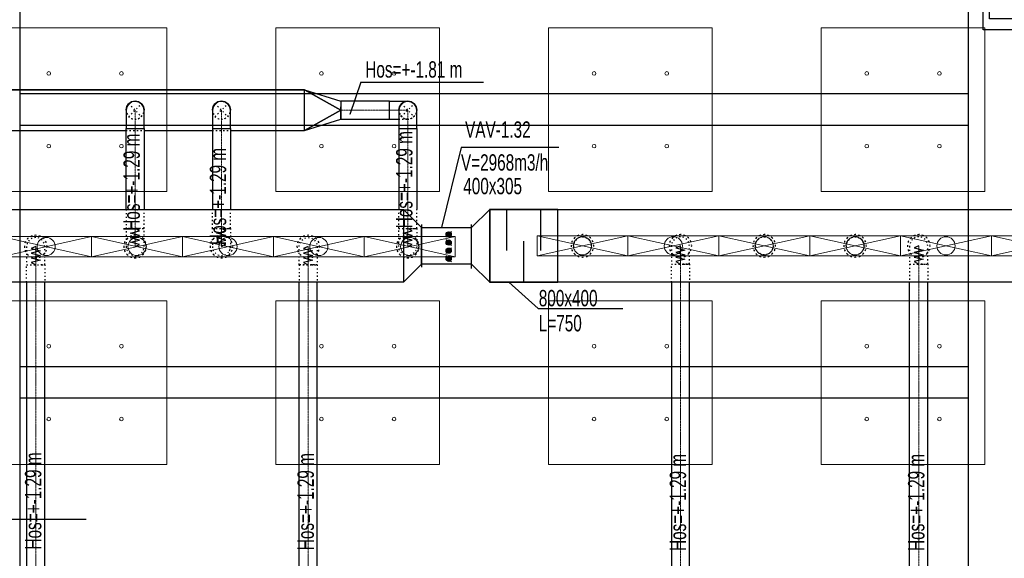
# Model space of a CAD drawing. Header units: centimetres. Extents: x -228435 to 46820, y -89367 to 152985.
# Tile 47 of 252: x -45760 to -34926, y 34568 to 40490. Entities that reach past the tile are written whole.
import ezdxf

# ---------------------------------------------------------------- set-up
doc = ezdxf.new("R2010")
doc.units = ezdxf.units.CM
doc.header["$LTSCALE"] = 50
for name, pattern in [('CADVENT_CENTERLINE', [9.9, 7.4, -1, 0.5, -1]), ('CADVENT_HIDDEN', [0.8, 0.25, -0.55]), ('Kondygnacja  -0_5$0$HIDDEN', [9.525, 6.35, -3.175]), ('Kondygnacja  -0_5$0$HIDDEN2', [4.7625, 3.175, -1.5875]), ('Osie rzutów$0$DASHDOT2', [12.7, 6.35, -3.175, 0, -3.175])]:
    doc.linetypes.add(name, pattern=pattern)
for name, color, linetype in [('01-103-Went PP_poziom-0_5$0$L_Nawiew', 3, 'Continuous'), ('bgde-nawiewDETAILS', 1, 'Continuous'), ('bgde-nawiewEXP', 1, 'Continuous'), ('bgde-nawiewHIDDEN', 1, 'Continuous'), ('bgde-tekst', 7, 'Continuous'), ('bgde_redukcja', 3, 'Continuous'), ('bgde_tlumik', 6, 'Continuous'), ('bgde_VAV', 7, 'Continuous'), ('bgde_wymiary tłumik VAV', 7, 'Continuous'), ('Kondygnacja  -0_5$0$ARCH_KONSTR_POWYŻEJ RZUTU', 8, 'Kondygnacja  -0_5$0$HIDDEN'), ('Kondygnacja  -0_5$0$ARCH_KONSTR_POWYŻEJ RZUTU_IST', 8, 'Kondygnacja  -0_5$0$HIDDEN2'), ('Kondygnacja  -0_5$0$ARCH_KONSTRUKCJA_NIEWIDOCZNA', 8, 'Continuous'), ('Kondygnacja  -0_5$0$ARCH_OKŁADZINA', 8, 'Continuous'), ('Kondygnacja  -0_5$0$ARCH_SŁUPY', 8, 'Continuous'), ('Osie rzutów$0$ARCH_INFO_OSIE_IST', 8, 'Osie rzutów$0$DASHDOT2'), ('Osie rzutów$0$ARCH_INFO_OSIE_OPISY_IST', 8, 'Continuous')]:
    doc.layers.add(name, color=color, linetype=linetype)
for name, color, linetype, lineweight in [('bgde-nawiewCEN', 7, 'Continuous', 13), ('bgde_nawiewnik', 11, 'Continuous', 5), ('SU Lampy kwadratowe  -05$0$ARCH_SUFITY_PODWIESZANE', 8, 'Continuous', 9)]:
    doc.layers.add(name, color=color, linetype=linetype, lineweight=lineweight)
pattern_1 = [(45, (-1133.3117, -3177.9858), (-0.6735192, 0.6735192), [])]

# ---------------------------------------------------------------- blocks, each defined once
blk = doc.blocks.new('Osie rzutów')
at = {"layer": 'Osie rzutów$0$ARCH_INFO_OSIE_IST', "ltscale": 10}
for p, q in [((8060, 12510), (8060, 4623.26)), ((4436.24, 8000), (15156.54, 8000))]:
    blk.add_line(p, q, dxfattribs=at)
blk = doc.blocks.new('SU Lampy kwadratowe  -05$0$moduł sufitu')
at = {"layer": 'SU Lampy kwadratowe  -05$0$ARCH_SUFITY_PODWIESZANE'}
for points in [[(60, -60), (240, -60), (240, -240), (60, -240)], [(360, -60), (540, -60), (540, -240), (360, -240)], [(60, -360), (240, -360), (240, -540), (60, -540)], [(360, -360), (540, -360), (540, -540), (360, -540)]]:
    blk.add_lwpolyline(points, close=True, dxfattribs=at)
for centre in [(110, -110), (190, -110), (410, -110), (490, -110), (110, -190), (190, -190), (410, -190), (490, -190), (110, -410), (190, -410), (410, -410), (490, -410), (110, -490), (190, -490), (410, -490), (490, -490)]:
    blk.add_circle(centre, 2, dxfattribs=at)
blk = doc.blocks.new('SU Lampy kwadratowe  -05')
at = {"layer": 'SU Lampy kwadratowe  -05$0$ARCH_SUFITY_PODWIESZANE'}
for p in [(7460, 8600), (8060, 8600)]:
    blk.add_blockref('SU Lampy kwadratowe  -05$0$moduł sufitu', p, dxfattribs=at)
blk = doc.blocks.new('Kondygnacja  -0_5$0$słup_kwadrat')
at = {"layer": 'Kondygnacja  -0_5$0$ARCH_SŁUPY', "lineweight": 40}
h = blk.add_hatch(dxfattribs=at)
h.set_pattern_fill('ANSI31', color=256, scale=0.3, style=0)
h.set_pattern_definition(pattern_1)
h.paths.add_polyline_path([(36, 34), (39, 34), (39, 84), (36, 84)])
h = blk.add_hatch(dxfattribs=at)
h.set_pattern_fill('ANSI31', color=256, scale=0.3, style=0)
h.set_pattern_definition(pattern_1)
h.paths.add_polyline_path([(89, 80), (89, 83), (39, 83), (39, 80)])
h = blk.add_hatch(dxfattribs=at)
h.set_pattern_fill('ANSI31', color=256, scale=0.3, style=0)
h.set_pattern_definition(pattern_1)
h.paths.add_polyline_path([(89, 34), (92, 34), (92, 84), (89, 84)])
h = blk.add_hatch(dxfattribs=at)
h.set_pattern_fill('ANSI31', color=256, scale=0.3, style=0)
h.set_pattern_definition(pattern_1)
h.paths.add_polyline_path([(89, 57.5), (89, 60.5), (39, 60.5), (39, 57.5)])
h = blk.add_hatch(dxfattribs=at)
h.set_pattern_fill('ANSI31', color=256, scale=0.3, style=0)
h.set_pattern_definition(pattern_1)
h.paths.add_polyline_path([(89, 35), (89, 38), (39, 38), (39, 35)])
at = {"layer": 'Kondygnacja  -0_5$0$ARCH_KONSTRUKCJA_NIEWIDOCZNA'}
blk.add_lwpolyline([(119, 109), (119, 9), (9, 9), (9, 109)], close=True, dxfattribs=at)
for points in [[(36, 109), (36, 84)], [(39, 109), (39, 84)], [(62.5, 109), (62.5, 83)], [(65.5, 109), (65.5, 83)], [(89, 109), (89, 84)], [(92, 109), (92, 84)], [(9, 83), (36, 83)], [(9, 80), (36, 80)], [(92, 83), (119, 83)], [(92, 80), (119, 80)], [(9, 60.5), (36, 60.5)], [(9, 57.5), (36, 57.5)], [(92, 60.5), (119, 60.5)], [(92, 57.5), (119, 57.5)], [(9, 38), (36, 38)], [(9, 35), (36, 35)], [(36, 34), (36, 9)], [(39, 34), (39, 9)], [(62.5, 35), (62.5, 9)], [(65.5, 35), (65.5, 9)], [(89, 34), (89, 9)], [(92, 38), (119, 38)], [(92, 35), (119, 35)], [(92, 34), (92, 9)]]:
    blk.add_lwpolyline(points, dxfattribs=at)
at = {"layer": 'Kondygnacja  -0_5$0$ARCH_OKŁADZINA'}
blk.add_lwpolyline([(2, 121), (126, 121), (126, -3), (2, -3)], close=True, dxfattribs=at)
at = {"layer": 'Kondygnacja  -0_5$0$ARCH_SŁUPY', "lineweight": 40}
for p, q in [((39, 60.5), (89, 60.5)), ((89, 57.5), (39, 57.5))]:
    blk.add_line(p, q, dxfattribs=at)
at = {"layer": 'Kondygnacja  -0_5$0$ARCH_SŁUPY', "lineweight": 50, "const_width": 3}
blk.add_lwpolyline([(28.5, 94.5), (99.5, 94.5), (99.5, 23.5), (28.5, 23.5)], close=True, dxfattribs=at)
at = {"layer": 'Kondygnacja  -0_5$0$ARCH_SŁUPY', "lineweight": 40}
for points in [[(36, 84), (39, 84), (39, 34), (36, 34)], [(89, 84), (92, 84), (92, 34), (89, 34)]]:
    blk.add_lwpolyline(points, close=True, dxfattribs=at)
for points in [[(89, 83), (39, 83)], [(39, 80), (89, 80)], [(89, 38), (39, 38)], [(39, 35), (89, 35)]]:
    blk.add_lwpolyline(points, dxfattribs=at)
blk = doc.blocks.new('Kondygnacja  -0_5$0$konstrukcja istniejąca -0.5')
at = {"layer": 'Kondygnacja  -0_5$0$ARCH_KONSTR_POWYŻEJ RZUTU_IST', "ltscale": 10}
for points in [[(7538, 8575), (7538, 7425)], [(8582, 7425), (8582, 8575)], [(7538, 8167.9), (8582, 8167.9)], [(8582, 8132.9), (7538, 8132.9)]]:
    blk.add_lwpolyline(points, dxfattribs=at)
at = {"layer": 'Kondygnacja  -0_5$0$ARCH_KONSTR_POWYŻEJ RZUTU_IST', "ltscale": 10, "elevation": 0}
for points in [[(7538, 8467.9), (8582, 8467.9)], [(8582, 8432.9), (7538, 8432.9)]]:
    blk.add_lwpolyline(points, dxfattribs=at)
blk = doc.blocks.new('blok')
at = {"layer": 'bgde_VAV', "color": 3, "linetype": 'Continuous', "lineweight": -2}
for p, q in [((-54400, 33775), (-54434, 33775)), ((-53950, 33775), (-54400, 33775)), ((-53967, 33775), (-54000, 33775)), ((-54434, 33225), (-54400, 33225)), ((-54400, 33225), (-54000, 33225)), ((-54000, 33225), (-53967, 33225))]:
    blk.add_line(p, q, dxfattribs=at)
at = {"layer": 'bgde_VAV', "color": 3, "linetype": 'ByBlock', "lineweight": -2}
for p, q in [((-54400, 33775), (-54400, 33225)), ((-54000, 33775), (-54000, 33225))]:
    blk.add_line(p, q, dxfattribs=at)
at = {"layer": 'bgde_VAV', "color": 3, "linetype": 'Continuous', "lineweight": -3}
for p, q in [((-54295, 33493), (-54358, 33556)), ((-54326, 33524), (-54355, 33524)), ((-54326, 33524), (-54354, 33533)), ((-54326, 33524), (-54354, 33515)), ((-54326, 33524), (-54349, 33541)), ((-54326, 33524), (-54349, 33507)), ((-54326, 33524), (-54343, 33547)), ((-54326, 33524), (-54343, 33501)), ((-54326, 33524), (-54335, 33551)), ((-54326, 33524), (-54335, 33497)), ((-54326, 33524), (-54326, 33553)), ((-54326, 33524), (-54317, 33551)), ((-54326, 33524), (-54309, 33547)), ((-54326, 33524), (-54303, 33541)), ((-54326, 33524), (-54299, 33533)), ((-54326, 33524), (-54299, 33515)), ((-54326, 33524), (-54303, 33507)), ((-54326, 33524), (-54309, 33501)), ((-54326, 33524), (-54317, 33497)), ((-54326, 33524), (-54326, 33496)), ((-54326, 33524), (-54298, 33524)), ((-54205, 33556), (-54269, 33493)), ((-54237, 33524), (-54266, 33524)), ((-54237, 33524), (-54264, 33533)), ((-54237, 33524), (-54264, 33515)), ((-54237, 33524), (-54260, 33541)), ((-54237, 33524), (-54260, 33507)), ((-54237, 33524), (-54254, 33547)), ((-54237, 33524), (-54254, 33501)), ((-54237, 33524), (-54246, 33551)), ((-54237, 33524), (-54246, 33497)), ((-54237, 33524), (-54237, 33553)), ((-54237, 33524), (-54228, 33551)), ((-54237, 33524), (-54220, 33547)), ((-54237, 33524), (-54214, 33541)), ((-54237, 33524), (-54210, 33533)), ((-54237, 33524), (-54210, 33515)), ((-54237, 33524), (-54214, 33507)), ((-54237, 33524), (-54220, 33501)), ((-54237, 33524), (-54228, 33497)), ((-54237, 33524), (-54237, 33496)), ((-54237, 33524), (-54208, 33524)), ((-54116, 33493), (-54179, 33556)), ((-54147, 33524), (-54176, 33524)), ((-54147, 33524), (-54175, 33533)), ((-54147, 33524), (-54175, 33515)), ((-54147, 33524), (-54171, 33541)), ((-54147, 33524), (-54171, 33507)), ((-54147, 33524), (-54164, 33547)), ((-54147, 33524), (-54164, 33501)), ((-54147, 33524), (-54156, 33551)), ((-54147, 33524), (-54156, 33497)), ((-54147, 33524), (-54147, 33553)), ((-54147, 33524), (-54139, 33551)), ((-54147, 33524), (-54131, 33547)), ((-54147, 33524), (-54124, 33541)), ((-54147, 33524), (-54120, 33533)), ((-54147, 33524), (-54120, 33515)), ((-54147, 33524), (-54124, 33507)), ((-54147, 33524), (-54131, 33501)), ((-54147, 33524), (-54139, 33497)), ((-54147, 33524), (-54147, 33496)), ((-54147, 33524), (-54119, 33524)), ((-54026, 33556), (-54090, 33493)), ((-54058, 33524), (-54087, 33524)), ((-54058, 33524), (-54085, 33533)), ((-54058, 33524), (-54085, 33515)), ((-54058, 33524), (-54081, 33541)), ((-54058, 33524), (-54081, 33507)), ((-54058, 33524), (-54075, 33547)), ((-54058, 33524), (-54075, 33501)), ((-54058, 33524), (-54067, 33551)), ((-54058, 33524), (-54067, 33497)), ((-54058, 33524), (-54058, 33553)), ((-54058, 33524), (-54049, 33551)), ((-54058, 33524), (-54041, 33547)), ((-54058, 33524), (-54035, 33541)), ((-54058, 33524), (-54031, 33533)), ((-54058, 33524), (-54031, 33515)), ((-54058, 33524), (-54035, 33507)), ((-54058, 33524), (-54041, 33501)), ((-54058, 33524), (-54049, 33497)), ((-54058, 33524), (-54058, 33496)), ((-54058, 33524), (-54029, 33524))]:
    blk.add_line(p, q, dxfattribs=at)
for centre in [(-54326, 33524), (-54237, 33524), (-54147, 33524), (-54058, 33524)]:
    blk.add_ellipse(centre, major_axis=(0, 28.6), ratio=1, start_param=-1.570796, end_param=4.712389, dxfattribs=at)
blk = doc.blocks.new('*a482')
at = {"layer": 'bgde-tekst'}
blk.add_line((0, 0), (1352, 0), dxfattribs=at)
blk = doc.blocks.new('A$C066D7839')
at = {"layer": 'bgde_nawiewnik'}
for p, q in [((-50, -11.15), (-50, 11.15)), ((-50, 11.15), (50, 11.15)), ((-50, -11.15), (50, 11.15)), ((50, -11.15), (-50, 11.15)), ((50, 11.15), (50, -11.15)), ((50, -11.15), (-50, -11.15))]:
    blk.add_line(p, q, dxfattribs=at)
blk.add_circle((0, 0), 10, dxfattribs=at)
blk = doc.blocks.new('t34')
at = {"layer": 'bgde_tlumik'}
for p, q in [((-40401, 25953), (-40401, 26403)), ((-40026, 25953), (-40026, 26403)), ((-40214, 25603), (-40214, 26053))]:
    blk.add_line(p, q, dxfattribs=at)
blk.add_lwpolyline([(-40589, 25603), (-39839, 25603), (-39839, 26403), (-40589, 26403)], close=True, dxfattribs=at)

msp = doc.modelspace()

# ---------------------------------------------------------------- linework, layer by layer
at = {"layer": 'bgde-nawiewCEN', "linetype": 'CADVENT_CENTERLINE', "ltscale": 0.06}
for p, q in [((-44490.031, 39295.952), (-44490.031, 39495.952)), ((-43540.031, 39295.952), (-43540.031, 39495.952)), ((-42226.9, 39495.952), (-41690.031, 39495.952)), ((-41690.031, 39495.952), (-41490.031, 39495.952)), ((-41490.031, 39295.952), (-41490.031, 39495.952)), ((-44490.031, 39295.952), (-44490.031, 38196.041)), ((-43540.031, 39295.952), (-43540.031, 38196.041)), ((-41490.031, 39295.952), (-41490.031, 38196.041)), ((-44490.031, 38196.041), (-44490.031, 38177.345)), ((-44490.031, 38177.345), (-44490.031, 38126.234)), ((-43540.031, 38196.041), (-43540.031, 38177.345)), ((-43540.031, 38177.345), (-43540.031, 38126.234)), ((-41490.031, 38196.041), (-41490.031, 38177.345)), ((-41490.031, 38177.345), (-41490.031, 38126.234)), ((-44490.031, 38126.234), (-44490.031, 38098.441)), ((-44490.031, 38098.441), (-44490.031, 38074.915)), ((-44490.031, 38074.915), (-44490.031, 38055.3)), ((-44490.031, 38055.3), (-44490.031, 38039.241)), ((-44490.031, 38039.241), (-44490.031, 38026.382)), ((-44490.031, 38026.382), (-44490.031, 38016.367)), ((-43540.031, 38126.234), (-43540.031, 38098.441)), ((-43540.031, 38098.441), (-43540.031, 38074.915)), ((-43540.031, 38074.915), (-43540.031, 38055.3)), ((-43540.031, 38055.3), (-43540.031, 38039.241)), ((-43540.031, 38039.241), (-43540.031, 38026.382)), ((-43540.031, 38026.382), (-43540.031, 38016.367)), ((-41490.031, 38126.234), (-41490.031, 38098.441)), ((-41490.031, 38098.441), (-41490.031, 38074.915)), ((-41490.031, 38074.915), (-41490.031, 38055.3)), ((-41490.031, 38055.3), (-41490.031, 38039.241)), ((-41490.031, 38039.241), (-41490.031, 38026.382)), ((-41490.031, 38026.382), (-41490.031, 38016.367)), ((-45583.864, 37995.567), (-45583.864, 37996.041)), ((-45583.864, 37994.441), (-45583.864, 37995.567)), ((-45583.864, 37992.248), (-45583.864, 37994.441)), ((-45583.864, 37988.634), (-45583.864, 37992.248)), ((-45583.864, 37983.241), (-45583.864, 37988.634)), ((-45583.864, 37975.715), (-45583.864, 37983.241)), ((-45583.864, 37965.7), (-45583.864, 37975.715)), ((-45583.864, 37952.841), (-45583.864, 37965.7)), ((-45583.864, 37936.782), (-45583.864, 37952.841)), ((-45583.864, 37917.167), (-45583.864, 37936.782)), ((-44490.031, 38016.367), (-44490.031, 38008.841)), ((-44490.031, 38008.841), (-44490.031, 38003.448)), ((-44490.031, 38003.448), (-44490.031, 37999.834)), ((-44490.031, 37999.834), (-44490.031, 37997.641)), ((-44490.031, 37997.641), (-44490.031, 37996.515)), ((-44490.031, 37996.515), (-44490.031, 37996.041)), ((-43540.031, 38016.367), (-43540.031, 38008.841)), ((-43540.031, 38008.841), (-43540.031, 38003.448)), ((-43540.031, 38003.448), (-43540.031, 37999.834)), ((-43540.031, 37999.834), (-43540.031, 37997.641)), ((-43540.031, 37997.641), (-43540.031, 37996.515)), ((-43540.031, 37996.515), (-43540.031, 37996.041)), ((-42585.602, 37995.635), (-42585.602, 37996.109)), ((-42585.602, 37994.509), (-42585.602, 37995.635)), ((-42585.602, 37992.317), (-42585.602, 37994.509)), ((-42585.602, 37988.702), (-42585.602, 37992.317)), ((-42585.602, 37983.309), (-42585.602, 37988.702)), ((-42585.602, 37975.783), (-42585.602, 37983.309)), ((-42585.602, 37965.768), (-42585.602, 37975.783)), ((-42585.602, 37952.909), (-42585.602, 37965.768)), ((-42585.602, 37936.85), (-42585.602, 37952.909)), ((-42585.602, 37917.235), (-42585.602, 37936.85)), ((-41490.031, 38016.367), (-41490.031, 38008.841)), ((-41490.031, 38008.841), (-41490.031, 38003.448)), ((-41490.031, 38003.448), (-41490.031, 37999.834)), ((-41490.031, 37999.834), (-41490.031, 37997.641)), ((-41490.031, 37997.641), (-41490.031, 37996.515)), ((-41490.031, 37996.515), (-41490.031, 37996.041)), ((-38489.979, 38003.393), (-38489.979, 38003.868)), ((-38489.979, 38002.268), (-38489.979, 38003.393)), ((-38489.979, 38000.075), (-38489.979, 38002.268)), ((-38489.979, 37996.46), (-38489.979, 38000.075)), ((-38489.979, 37991.068), (-38489.979, 37996.46)), ((-38489.979, 37983.542), (-38489.979, 37991.068)), ((-38489.979, 37973.527), (-38489.979, 37983.542)), ((-38489.979, 37960.668), (-38489.979, 37973.527)), ((-38489.979, 37944.608), (-38489.979, 37960.668)), ((-38489.979, 37924.993), (-38489.979, 37944.608)), ((-38489.979, 37901.468), (-38489.979, 37924.993)), ((-35867.838, 38003.393), (-35867.838, 38003.868)), ((-35867.838, 38002.268), (-35867.838, 38003.393)), ((-35867.838, 38000.075), (-35867.838, 38002.268)), ((-35867.838, 37996.46), (-35867.838, 38000.075)), ((-35867.838, 37991.068), (-35867.838, 37996.46)), ((-35867.838, 37983.542), (-35867.838, 37991.068)), ((-35867.838, 37973.527), (-35867.838, 37983.542)), ((-35867.838, 37960.668), (-35867.838, 37973.527)), ((-35867.838, 37944.608), (-35867.838, 37960.668)), ((-35867.838, 37924.993), (-35867.838, 37944.608)), ((-35867.838, 37901.468), (-35867.838, 37924.993)), ((-45583.864, 37893.641), (-45583.864, 37917.167)), ((-45583.864, 37865.848), (-45583.864, 37893.641)), ((-45583.864, 37814.737), (-45583.864, 37865.848)), ((-45583.864, 37796.041), (-45583.864, 37814.737)), ((-42585.602, 37893.709), (-42585.602, 37917.235)), ((-42585.602, 37865.917), (-42585.602, 37893.709)), ((-42585.602, 37814.806), (-42585.602, 37865.917)), ((-42585.602, 37796.109), (-42585.602, 37814.806)), ((-38489.979, 37873.675), (-38489.979, 37901.468)), ((-38489.979, 37822.564), (-38489.979, 37873.675)), ((-38489.979, 37803.868), (-38489.979, 37822.564)), ((-35867.838, 37873.675), (-35867.838, 37901.468)), ((-35867.838, 37822.564), (-35867.838, 37873.675)), ((-35867.838, 37803.868), (-35867.838, 37822.564)), ((-45583.864, 33762.826), (-45583.864, 37796.041)), ((-42585.602, 33762.826), (-42585.602, 37796.109)), ((-38489.979, 33738.069), (-38489.979, 37803.868)), ((-35867.838, 33738.069), (-35867.838, 37803.868))]:
    msp.add_line(p, q, dxfattribs=at)
at = {"layer": 'bgde-nawiewDETAILS', "linetype": 'CADVENT_HIDDEN'}
for p, q in [((-44560.742, 39425.241), (-44419.321, 39566.663)), ((-44560.742, 39566.663), (-44419.321, 39425.241)), ((-43610.742, 39425.241), (-43469.321, 39566.663)), ((-43610.742, 39566.663), (-43469.321, 39425.241)), ((-41560.742, 39425.241), (-41419.321, 39566.663)), ((-41560.742, 39566.663), (-41419.321, 39425.241))]:
    msp.add_line(p, q, dxfattribs=at)
at = {"layer": 'bgde-nawiewEXP', "linetype": 'Continuous'}
for points in [[(-51989.989, 39295.952), (-51789.989, 39270.952), (-51789.989, 39720.952), (-42626.9, 39720.952)], [(-42626.9, 39720.952), (-51789.989, 39720.952)], [(-43440.031, 39270.952), (-42626.9, 39270.952), (-42626.9, 39720.952), (-42226.9, 39595.952), (-42226.9, 39495.952)], [(-42626.9, 39270.952), (-42626.9, 39720.952), (-42226.9, 39495.952)], [(-42226.9, 39495.952), (-42626.9, 39720.952)], [(-44589.961, 39499.69), (-44580.924, 39537.647), (-44561.834, 39564.027)], [(-44578.833, 39539.588), (-44560.742, 39566.663), (-44528.3, 39588.34), (-44525.743, 39588.848)], [(-44559.577, 39567.145), (-44558.049, 39569.257), (-44524.819, 39589.706), (-44492.667, 39594.86)], [(-44521.968, 39589.599), (-44490.031, 39595.952), (-44451.763, 39588.34), (-44449.596, 39586.892)], [(-44488.867, 39595.47), (-44486.293, 39595.882), (-44448.336, 39586.845), (-44421.956, 39567.754)], [(-44446.395, 39584.753), (-44419.321, 39566.663), (-44397.643, 39534.22), (-44397.135, 39531.664)], [(-44418.838, 39565.498), (-44416.727, 39563.97), (-44396.277, 39530.74), (-44391.123, 39498.588)], [(-43639.982, 39499.099), (-43631.169, 39537.109), (-43611.7, 39564.35)], [(-43629.344, 39538.823), (-43610.742, 39566.663), (-43578.3, 39588.34), (-43576.152, 39588.767)], [(-43609.755, 39567.072), (-43608.482, 39568.853), (-43575.373, 39589.499), (-43542.344, 39594.994)], [(-43572.871, 39589.42), (-43540.031, 39595.952), (-43501.763, 39588.34), (-43499.942, 39587.123)], [(-43539.044, 39595.543), (-43536.884, 39595.902), (-43498.874, 39587.09), (-43471.633, 39567.621)], [(-43497.161, 39585.265), (-43469.321, 39566.663), (-43447.643, 39534.22), (-43447.216, 39532.073)], [(-43468.912, 39565.675), (-43467.13, 39564.402), (-43446.485, 39531.294), (-43440.989, 39498.265)], [(-42226.899, 39425.241), (-42226.899, 39395.952), (-41690.031, 39395.952), (-41690.031, 39595.952), (-42226.899, 39595.952), (-42226.899, 39457.684)], [(-41690.031, 39395.952), (-41690.031, 39595.952), (-41490.031, 39595.952), (-41528.3, 39588.34), (-41560.742, 39566.663), (-41582.419, 39534.22), (-41590.031, 39495.952), (-41582.419, 39534.22), (-41560.742, 39566.663), (-41528.3, 39588.34), (-41490.031, 39595.952), (-41451.763, 39588.34), (-41419.321, 39566.663), (-41397.643, 39534.22), (-41390.031, 39495.952), (-41397.643, 39534.22), (-41419.321, 39566.663), (-41451.763, 39588.34), (-41490.031, 39595.952), (-41528.3, 39588.34), (-41560.742, 39566.663), (-41582.419, 39534.22), (-41590.031, 39495.952), (-41590.031, 39295.952), (-41390.031, 39295.952), (-41390.031, 39495.952), (-41397.643, 39534.22), (-41419.321, 39566.663), (-41451.763, 39588.34), (-41490.031, 39595.952)], [(-44590.031, 39495.952), (-44582.419, 39534.22), (-44580.971, 39536.388)], [(-44589.961, 39499.69), (-44589.549, 39497.117)], [(-44396.384, 39527.889), (-44390.031, 39495.952)], [(-43640.031, 39495.952), (-43632.419, 39534.22), (-43631.203, 39536.041)], [(-43639.982, 39499.099), (-43639.622, 39496.939)], [(-43446.564, 39528.792), (-43440.031, 39495.952)], [(-42626.9, 39270.952), (-42226.9, 39495.952)], [(-42226.9, 39495.952), (-42626.9, 39270.952)], [(-42226.9, 39495.952), (-42226.9, 39534.22)], [(-42226.9, 39457.684), (-42226.9, 39495.952)], [(-42226.9, 39495.952), (-42226.9, 39457.684)], [(-42226.9, 39457.684), (-42226.9, 39425.241)], [(-42226.9, 39425.241), (-42226.9, 39457.684)], [(-42226.899, 39425.241), (-42226.899, 39457.684)], [(-42626.9, 39270.952), (-42226.9, 39395.952), (-42226.9, 39425.241)], [(-41690.031, 39395.952), (-41590.031, 39395.952)], [(-46086.383, 39270.952), (-44590.031, 39270.952)], [(-44590.031, 38403.941), (-44590.031, 39295.952), (-44390.031, 39295.952), (-44390.031, 38403.941)], [(-44390.031, 39270.952), (-43640.031, 39270.952)], [(-43640.031, 39295.952), (-43640.031, 38403.941)], [(-43640.031, 39295.952), (-43440.031, 39295.952), (-43440.031, 38403.941)], [(-41590.031, 39295.952), (-41590.031, 38403.941)], [(-41590.031, 39295.952), (-41390.031, 39295.952), (-41390.031, 38403.941)], [(-41538.801, 37603.941), (-59190.003, 37603.941), (-59190.003, 38403.941), (-41538.801, 38403.941)], [(-40588.801, 38403.941), (-19380.813, 38403.941), (-19380.813, 37603.941), (-40588.801, 37603.941)], [(-45683.864, 37603.941), (-45683.864, 33762.826), (-45483.864, 33762.826), (-45483.864, 37603.941)], [(-42685.602, 33762.826), (-42485.602, 33762.826), (-42485.602, 37603.941)], [(-42685.602, 33762.826), (-42685.602, 37603.941)], [(-38589.979, 37603.941), (-38589.979, 33738.07), (-38389.979, 33738.07), (-38389.979, 37603.941)], [(-35967.838, 33738.07), (-35767.838, 33738.07), (-35767.838, 37603.941)], [(-35967.838, 33738.07), (-35967.838, 37603.941)]]:
    msp.add_lwpolyline(points, dxfattribs=at)
for points in [[(-44590.031, 39295.952), (-44390.031, 39295.952), (-44390.031, 39495.952), (-44397.643, 39534.22), (-44419.321, 39566.663), (-44451.763, 39588.34), (-44490.031, 39595.952), (-44528.3, 39588.34), (-44560.742, 39566.663), (-44582.419, 39534.22), (-44590.031, 39495.952), (-44590.031, 39334.97)], [(-43640.031, 39295.952), (-43440.031, 39295.952), (-43440.031, 39495.952), (-43447.643, 39534.22), (-43469.321, 39566.663), (-43501.763, 39588.34), (-43540.031, 39595.952), (-43578.3, 39588.34), (-43610.742, 39566.663), (-43632.419, 39534.22), (-43640.031, 39495.952), (-43640.031, 39334.97)], [(-41538.801, 37603.941), (-41338.801, 37803.941), (-41338.801, 38203.941), (-41538.801, 38403.941)], [(-40588.801, 37603.941), (-40788.801, 37803.941), (-40788.801, 38203.941), (-40588.801, 38403.941)]]:
    msp.add_lwpolyline(points, close=True, dxfattribs=at)
at = {"layer": 'bgde-nawiewHIDDEN', "linetype": 'CADVENT_HIDDEN'}
for points in [[(-44561.834, 39564.027), (-44559.577, 39567.145)], [(-44525.743, 39588.848), (-44521.968, 39589.599)], [(-44492.667, 39594.86), (-44488.867, 39595.47)], [(-44449.596, 39586.892), (-44446.395, 39584.753)], [(-44421.956, 39567.754), (-44418.838, 39565.498)], [(-43611.7, 39564.35), (-43609.755, 39567.072)], [(-43576.152, 39588.767), (-43572.871, 39589.42)], [(-43542.344, 39594.994), (-43539.044, 39595.543)], [(-43499.942, 39587.123), (-43497.161, 39585.265)], [(-43471.633, 39567.621), (-43468.912, 39565.675)], [(-44590.031, 39495.952), (-44582.419, 39457.684), (-44560.742, 39425.241), (-44528.3, 39403.564), (-44490.031, 39395.952), (-44451.763, 39403.564)], [(-44589.549, 39497.117), (-44583.785, 39461.164), (-44563.336, 39427.934), (-44531.727, 39405.059), (-44493.77, 39396.022), (-44455.244, 39402.198), (-44422.014, 39422.647), (-44399.139, 39454.257), (-44390.101, 39492.214), (-44391.123, 39498.588)], [(-44580.971, 39536.388), (-44578.833, 39539.588)], [(-44451.763, 39403.564), (-44419.321, 39425.241), (-44397.643, 39457.684), (-44390.031, 39495.952)], [(-44397.135, 39531.664), (-44396.384, 39527.889)], [(-43640.031, 39495.952), (-43632.419, 39457.684), (-43610.742, 39425.241), (-43578.3, 39403.564), (-43540.031, 39395.952), (-43501.763, 39403.564), (-43469.321, 39425.241), (-43447.643, 39457.684), (-43440.031, 39495.952)], [(-43639.622, 39496.939), (-43633.578, 39460.61), (-43612.932, 39427.502), (-43581.188, 39404.814), (-43543.179, 39396.002), (-43504.69, 39402.405), (-43471.581, 39423.051), (-43448.894, 39454.795), (-43440.081, 39492.805), (-43440.989, 39498.265)], [(-43631.203, 39536.041), (-43629.344, 39538.823)], [(-43447.216, 39532.073), (-43446.564, 39528.792)], [(-41590.031, 39395.952), (-41490.031, 39395.952), (-41528.3, 39403.564), (-41560.742, 39425.241), (-41582.419, 39457.684), (-41590.031, 39495.952), (-41582.419, 39457.684), (-41560.742, 39425.241), (-41528.3, 39403.564), (-41490.031, 39395.952), (-41451.763, 39403.564)], [(-44451.763, 39403.564), (-44454.319, 39403.056)], [(-41490.031, 39395.952), (-41451.763, 39403.564), (-41419.321, 39425.241)], [(-41451.763, 39403.564), (-41490.031, 39395.952)], [(-44590.031, 39270.952), (-44390.031, 39270.952)], [(-43640.031, 39270.952), (-43440.031, 39270.952)], [(-44590.031, 38403.941), (-44590.031, 37996.041), (-44582.419, 37957.773), (-44560.742, 37925.33), (-44528.3, 37903.653), (-44490.031, 37896.041), (-44451.763, 37903.653), (-44419.321, 37925.33), (-44397.643, 37957.773), (-44390.031, 37996.041), (-44390.031, 38196.041), (-44590.031, 38196.041), (-44590.031, 38196.041), (-44451.763, 38196.041)], [(-44451.763, 38196.041), (-44390.031, 38196.041), (-44390.031, 38403.941)], [(-43640.031, 38196.041), (-43640.031, 38403.941)], [(-43447.643, 38196.041), (-43440.031, 38196.041), (-43440.031, 38403.941)], [(-41590.031, 38196.041), (-41590.031, 38403.941)], [(-41451.763, 38196.041), (-41390.031, 38196.041), (-41390.031, 38403.941)], [(-44451.763, 38196.041), (-44490.031, 38196.041)], [(-43640.031, 38026.382), (-43640.031, 38196.041), (-43440.031, 38196.041), (-43440.031, 37996.041), (-43447.643, 37957.773)], [(-43640.031, 38196.041), (-43501.763, 38196.041)], [(-43501.763, 38196.041), (-43540.031, 38196.041)], [(-43501.763, 38196.041), (-43447.643, 38196.041)], [(-43447.643, 38196.041), (-43469.321, 38196.041)], [(-41590.031, 38196.041), (-41451.763, 38196.041)], [(-41451.763, 38196.041), (-41490.031, 38196.041)], [(-45683.864, 37603.941), (-45683.864, 37796.041), (-45483.864, 37796.041), (-45483.864, 37996.041), (-45491.476, 38034.309), (-45513.154, 38066.752), (-45545.596, 38088.429), (-45583.864, 38096.041), (-45622.133, 38088.429), (-45654.575, 38066.752), (-45676.252, 38034.309), (-45683.864, 37996.041), (-45683.864, 37796.041), (-45513.154, 37796.041)], [(-43640.031, 38026.382), (-43640.031, 37996.041), (-43632.419, 37957.773), (-43610.742, 37925.33), (-43578.3, 37903.653), (-43540.031, 37896.041), (-43501.763, 37903.653), (-43469.321, 37925.33), (-43447.643, 37957.773)], [(-42685.602, 37796.109), (-42685.602, 37996.109), (-42677.99, 38034.378), (-42656.312, 38066.82), (-42623.87, 38088.497), (-42585.602, 38096.109), (-42547.333, 38088.497), (-42514.891, 38066.82), (-42493.214, 38034.378), (-42485.602, 37996.109), (-42485.602, 37796.109), (-42547.333, 37796.109), (-42514.891, 37796.109)], [(-39667.838, 38003.868), (-39660.226, 38042.136), (-39638.549, 38074.578), (-39606.106, 38096.255), (-39567.838, 38103.868), (-39529.57, 38096.255), (-39497.127, 38074.578), (-39475.45, 38042.136)], [(-39667.838, 38003.868), (-39660.226, 37965.599), (-39638.549, 37933.157), (-39606.106, 37911.48), (-39567.838, 37903.868), (-39529.57, 37911.48), (-39497.127, 37933.157), (-39475.45, 37965.599), (-39467.838, 38003.868), (-39475.45, 38042.136), (-39497.127, 38074.578)], [(-38589.979, 37603.941), (-38589.979, 37803.868), (-38389.979, 37803.868), (-38389.979, 38003.868), (-38397.591, 38042.136), (-38419.269, 38074.578), (-38451.711, 38096.255), (-38489.979, 38103.868), (-38528.248, 38096.255), (-38560.69, 38074.578), (-38582.367, 38042.136), (-38589.979, 38003.868), (-38589.979, 37803.867), (-38451.711, 37803.867)], [(-37667.838, 38003.868), (-37660.226, 38042.136), (-37638.549, 38074.578), (-37606.106, 38096.255), (-37567.838, 38103.868), (-37529.57, 38096.255), (-37497.127, 38074.578), (-37475.45, 38042.136), (-37467.838, 38003.868), (-37475.45, 37965.599)], [(-36667.838, 38003.868), (-36660.226, 38042.136), (-36638.549, 38074.578), (-36606.106, 38096.255), (-36567.838, 38103.868), (-36529.57, 38096.255), (-36497.127, 38074.578), (-36475.45, 38042.136), (-36467.838, 38003.868), (-36475.45, 37965.599)], [(-36667.838, 38003.868), (-36660.226, 38042.136)], [(-43447.643, 37957.773), (-43469.321, 37925.33)], [(-43447.643, 37957.773), (-43440.031, 37996.041)], [(-37667.838, 38003.868), (-37660.226, 37965.599), (-37638.549, 37933.157), (-37606.106, 37911.48), (-37567.838, 37903.868), (-37529.57, 37911.48)], [(-37529.57, 37911.48), (-37497.127, 37933.157)], [(-37497.127, 37933.157), (-37529.57, 37911.48)], [(-37497.127, 37933.157), (-37475.45, 37965.599)], [(-37475.45, 37965.599), (-37497.127, 37933.157)], [(-37475.45, 37965.599), (-37467.838, 38003.868)], [(-36667.838, 38003.868), (-36660.226, 37965.599), (-36638.549, 37933.157), (-36606.106, 37911.48), (-36567.838, 37903.868), (-36529.57, 37911.48), (-36497.127, 37933.157), (-36475.45, 37965.599)], [(-36475.45, 37965.599), (-36497.127, 37933.157)], [(-36475.45, 37965.599), (-36467.838, 38003.868)], [(-37529.57, 37911.48), (-37567.838, 37903.868)], [(-45513.154, 37796.041), (-45545.596, 37796.041)], [(-45513.154, 37796.041), (-45483.864, 37796.041), (-45483.864, 37603.941)], [(-42685.602, 37796.109), (-42685.602, 37603.941)], [(-42514.891, 37796.109), (-42547.333, 37796.109)], [(-42514.891, 37796.109), (-42485.602, 37796.109), (-42485.602, 37603.941)], [(-38451.711, 37803.867), (-38489.979, 37803.867)], [(-38451.711, 37803.867), (-38419.269, 37803.867)], [(-38419.269, 37803.867), (-38451.711, 37803.867)], [(-38419.269, 37803.867), (-38397.591, 37803.867)], [(-38397.591, 37803.867), (-38419.269, 37803.867)], [(-38397.591, 37803.867), (-38389.979, 37803.867), (-38389.979, 37603.941)], [(-35967.838, 37803.867), (-35829.57, 37803.867)], [(-35967.838, 37803.867), (-35967.838, 37603.941)], [(-35829.57, 37803.867), (-35867.838, 37803.867)], [(-35829.57, 37803.867), (-35767.838, 37803.867), (-35767.838, 37603.941)]]:
    msp.add_lwpolyline(points, dxfattribs=at)
for points in [[(-41451.763, 39403.564), (-41419.321, 39425.241), (-41397.643, 39457.684), (-41390.031, 39495.952), (-41397.643, 39457.684), (-41419.321, 39425.241)], [(-41590.031, 38039.241), (-41590.031, 38196.041), (-41390.031, 38196.041), (-41390.031, 37996.041), (-41397.643, 37957.773), (-41419.321, 37925.33), (-41451.763, 37903.653), (-41490.031, 37896.041), (-41528.3, 37903.653), (-41560.742, 37925.33), (-41582.419, 37957.773), (-41590.031, 37996.041), (-41590.031, 38026.382)], [(-45708.864, 37996.041), (-45699.349, 37948.206), (-45672.253, 37907.653), (-45631.7, 37880.556), (-45583.864, 37871.041), (-45536.029, 37880.556), (-45495.476, 37907.653), (-45468.38, 37948.206), (-45458.864, 37996.041), (-45468.38, 38043.877), (-45495.476, 38084.429), (-45536.029, 38111.526), (-45583.864, 38121.041), (-45631.7, 38111.526), (-45672.253, 38084.429), (-45699.349, 38043.877)], [(-45708.864, 37996.041), (-45699.349, 37948.206), (-45672.253, 37907.653), (-45631.7, 37880.556), (-45583.864, 37871.041), (-45536.029, 37880.556), (-45495.476, 37907.653), (-45468.38, 37948.206), (-45458.864, 37996.041), (-45468.38, 38043.877), (-45495.476, 38084.429), (-45536.029, 38111.526), (-45583.864, 38121.041), (-45631.7, 38111.526), (-45672.253, 38084.429), (-45699.349, 38043.877)], [(-44615.031, 37996.041), (-44605.516, 37948.206), (-44578.42, 37907.653), (-44537.867, 37880.556), (-44490.031, 37871.041), (-44442.196, 37880.556), (-44401.643, 37907.653), (-44374.546, 37948.206), (-44365.031, 37996.041), (-44374.546, 38043.877), (-44401.643, 38084.429), (-44442.196, 38111.526), (-44490.031, 38121.041), (-44537.867, 38111.526), (-44578.42, 38084.429), (-44605.516, 38043.877)], [(-44615.031, 37996.041), (-44605.516, 37948.206), (-44578.42, 37907.653), (-44537.867, 37880.556), (-44490.031, 37871.041), (-44442.196, 37880.556), (-44401.643, 37907.653), (-44374.546, 37948.206), (-44365.031, 37996.041), (-44374.546, 38043.877), (-44401.643, 38084.429), (-44442.196, 38111.526), (-44490.031, 38121.041), (-44537.867, 38111.526), (-44578.42, 38084.429), (-44605.516, 38043.877)], [(-43665.031, 37996.041), (-43655.516, 37948.206), (-43628.42, 37907.653), (-43587.867, 37880.556), (-43540.031, 37871.041), (-43492.196, 37880.556), (-43451.643, 37907.653), (-43424.546, 37948.206), (-43415.031, 37996.041), (-43424.546, 38043.877), (-43451.643, 38084.429), (-43492.196, 38111.526), (-43540.031, 38121.041), (-43587.867, 38111.526), (-43628.42, 38084.429), (-43655.516, 38043.877)], [(-43665.031, 37996.041), (-43655.516, 37948.206), (-43628.42, 37907.653), (-43587.867, 37880.556), (-43540.031, 37871.041), (-43492.196, 37880.556), (-43451.643, 37907.653), (-43424.546, 37948.206), (-43415.031, 37996.041), (-43424.546, 38043.877), (-43451.643, 38084.429), (-43492.196, 38111.526), (-43540.031, 38121.041), (-43587.867, 38111.526), (-43628.42, 38084.429), (-43655.516, 38043.877)], [(-42710.602, 37996.109), (-42701.087, 37948.274), (-42673.99, 37907.721), (-42633.437, 37880.624), (-42585.602, 37871.109), (-42537.766, 37880.624), (-42497.213, 37907.721), (-42470.117, 37948.274), (-42460.602, 37996.109), (-42470.117, 38043.945), (-42497.213, 38084.498), (-42537.766, 38111.594), (-42585.602, 38121.109), (-42633.437, 38111.594), (-42673.99, 38084.498), (-42701.087, 38043.945)], [(-42710.602, 37996.109), (-42701.087, 37948.274), (-42673.99, 37907.721), (-42633.437, 37880.624), (-42585.602, 37871.109), (-42537.766, 37880.624), (-42497.213, 37907.721), (-42470.117, 37948.274), (-42460.602, 37996.109), (-42470.117, 38043.945), (-42497.213, 38084.498), (-42537.766, 38111.594), (-42585.602, 38121.109), (-42633.437, 38111.594), (-42673.99, 38084.498), (-42701.087, 38043.945)], [(-41615.031, 37996.041), (-41605.516, 37948.206), (-41578.42, 37907.653), (-41537.867, 37880.556), (-41490.031, 37871.041), (-41442.196, 37880.556), (-41401.643, 37907.653), (-41374.546, 37948.206), (-41365.031, 37996.041), (-41374.546, 38043.877), (-41401.643, 38084.429), (-41442.196, 38111.526), (-41490.031, 38121.041), (-41537.867, 38111.526), (-41578.42, 38084.429), (-41605.516, 38043.877)], [(-41615.031, 37996.041), (-41605.516, 37948.206), (-41578.42, 37907.653), (-41537.867, 37880.556), (-41490.031, 37871.041), (-41442.196, 37880.556), (-41401.643, 37907.653), (-41374.546, 37948.206), (-41365.031, 37996.041), (-41374.546, 38043.877), (-41401.643, 38084.429), (-41442.196, 38111.526), (-41490.031, 38121.041), (-41537.867, 38111.526), (-41578.42, 38084.429), (-41605.516, 38043.877)], [(-39692.838, 38003.868), (-39683.323, 37956.032), (-39656.226, 37915.479), (-39615.674, 37888.383), (-39567.838, 37878.868), (-39520.003, 37888.383), (-39479.45, 37915.479), (-39452.353, 37956.032), (-39442.838, 38003.868), (-39452.353, 38051.703), (-39479.45, 38092.256), (-39520.003, 38119.352), (-39567.838, 38128.868), (-39615.674, 38119.352), (-39656.226, 38092.256), (-39683.323, 38051.703)], [(-39692.838, 38003.868), (-39683.323, 37956.032), (-39656.226, 37915.479), (-39615.674, 37888.383), (-39567.838, 37878.868), (-39520.003, 37888.383), (-39479.45, 37915.479), (-39452.353, 37956.032), (-39442.838, 38003.868), (-39452.353, 38051.703), (-39479.45, 38092.256), (-39520.003, 38119.352), (-39567.838, 38128.868), (-39615.674, 38119.352), (-39656.226, 38092.256), (-39683.323, 38051.703)], [(-39667.838, 38003.868), (-39660.226, 37965.599), (-39638.549, 37933.157), (-39606.106, 37911.48), (-39567.838, 37903.868), (-39529.57, 37911.48), (-39497.127, 37933.157), (-39475.45, 37965.599), (-39467.838, 38003.868), (-39475.45, 38042.136), (-39497.127, 38074.578), (-39529.57, 38096.255), (-39567.838, 38103.868), (-39606.106, 38096.255), (-39638.549, 38074.578), (-39660.226, 38042.136)], [(-38614.979, 38003.868), (-38605.464, 37956.032), (-38578.368, 37915.479), (-38537.815, 37888.383), (-38489.979, 37878.868), (-38442.144, 37888.383), (-38401.591, 37915.479), (-38374.494, 37956.032), (-38364.979, 38003.868), (-38374.494, 38051.703), (-38401.591, 38092.256), (-38442.144, 38119.352), (-38489.979, 38128.868), (-38537.815, 38119.352), (-38578.368, 38092.256), (-38605.464, 38051.703)], [(-38614.979, 38003.868), (-38605.464, 37956.032), (-38578.368, 37915.479), (-38537.815, 37888.383), (-38489.979, 37878.868), (-38442.144, 37888.383), (-38401.591, 37915.479), (-38374.494, 37956.032), (-38364.979, 38003.868), (-38374.494, 38051.703), (-38401.591, 38092.256), (-38442.144, 38119.352), (-38489.979, 38128.868), (-38537.815, 38119.352), (-38578.368, 38092.256), (-38605.464, 38051.703)], [(-37692.838, 38003.868), (-37683.323, 37956.032), (-37656.226, 37915.479), (-37615.674, 37888.383), (-37567.838, 37878.868), (-37520.003, 37888.383), (-37479.45, 37915.479), (-37452.353, 37956.032), (-37442.838, 38003.868), (-37452.353, 38051.703), (-37479.45, 38092.256), (-37520.003, 38119.352), (-37567.838, 38128.868), (-37615.674, 38119.352), (-37656.226, 38092.256), (-37683.323, 38051.703)], [(-37692.838, 38003.868), (-37683.323, 37956.032), (-37656.226, 37915.479), (-37615.674, 37888.383), (-37567.838, 37878.868), (-37520.003, 37888.383), (-37479.45, 37915.479), (-37452.353, 37956.032), (-37442.838, 38003.868), (-37452.353, 38051.703), (-37479.45, 38092.256), (-37520.003, 38119.352), (-37567.838, 38128.868), (-37615.674, 38119.352), (-37656.226, 38092.256), (-37683.323, 38051.703)], [(-37667.838, 38003.868), (-37660.226, 38042.136), (-37638.549, 38074.578), (-37606.106, 38096.255), (-37567.838, 38103.868), (-37529.57, 38096.255), (-37497.127, 38074.578), (-37475.45, 38042.136), (-37467.838, 38003.868), (-37475.45, 37965.599), (-37497.127, 37933.157), (-37529.57, 37911.48), (-37567.838, 37903.868), (-37606.106, 37911.48), (-37638.549, 37933.157), (-37660.226, 37965.599)], [(-36692.838, 38003.868), (-36683.323, 37956.032), (-36656.226, 37915.479), (-36615.674, 37888.383), (-36567.838, 37878.868), (-36520.003, 37888.383), (-36479.45, 37915.479), (-36452.353, 37956.032), (-36442.838, 38003.868), (-36452.353, 38051.703), (-36479.45, 38092.256), (-36520.003, 38119.352), (-36567.838, 38128.868), (-36615.674, 38119.352), (-36656.226, 38092.256), (-36683.323, 38051.703)], [(-36692.838, 38003.868), (-36683.323, 37956.032), (-36656.226, 37915.479), (-36615.674, 37888.383), (-36567.838, 37878.868), (-36520.003, 37888.383), (-36479.45, 37915.479), (-36452.353, 37956.032), (-36442.838, 38003.868), (-36452.353, 38051.703), (-36479.45, 38092.256), (-36520.003, 38119.352), (-36567.838, 38128.868), (-36615.674, 38119.352), (-36656.226, 38092.256), (-36683.323, 38051.703)], [(-36667.838, 38003.868), (-36660.226, 37965.599), (-36638.549, 37933.157), (-36606.106, 37911.48), (-36567.838, 37903.868), (-36529.57, 37911.48), (-36497.127, 37933.157), (-36475.45, 37965.599), (-36467.838, 38003.868), (-36475.45, 38042.136), (-36497.127, 38074.578), (-36529.57, 38096.255), (-36567.838, 38103.868), (-36606.106, 38096.255), (-36638.549, 38074.578), (-36660.226, 38042.136)], [(-35992.838, 38003.868), (-35983.323, 37956.032), (-35956.226, 37915.479), (-35915.674, 37888.383), (-35867.838, 37878.868), (-35820.003, 37888.383), (-35779.45, 37915.479), (-35752.353, 37956.032), (-35742.838, 38003.868), (-35752.353, 38051.703), (-35779.45, 38092.256), (-35820.003, 38119.352), (-35867.838, 38128.868), (-35915.674, 38119.352), (-35956.226, 38092.256), (-35983.323, 38051.703)], [(-35992.838, 38003.868), (-35983.323, 37956.032), (-35956.226, 37915.479), (-35915.674, 37888.383), (-35867.838, 37878.868), (-35820.003, 37888.383), (-35779.45, 37915.479), (-35752.353, 37956.032), (-35742.838, 38003.868), (-35752.353, 38051.703), (-35779.45, 38092.256), (-35820.003, 38119.352), (-35867.838, 38128.868), (-35915.674, 38119.352), (-35956.226, 38092.256), (-35983.323, 38051.703)], [(-35967.838, 38000.075), (-35967.838, 37803.868), (-35767.838, 37803.868), (-35767.838, 38003.868), (-35775.45, 38042.136), (-35797.127, 38074.578), (-35829.57, 38096.255), (-35867.838, 38103.868), (-35906.106, 38096.255), (-35938.549, 38074.578), (-35960.226, 38042.136), (-35967.838, 38003.868), (-35967.838, 38002.268)], [(-42685.602, 37796.109), (-42547.333, 37796.109), (-42547.333, 37796.109), (-42677.99, 37796.109)]]:
    msp.add_lwpolyline(points, close=True, dxfattribs=at)
at = {"layer": 'bgde-nawiewHIDDEN'}
for points in [[(-44490.031, 37996.041), (-44440.031, 38017.339), (-44540.031, 38042.701), (-44440.031, 38067.921), (-44540.031, 38093.206), (-44440.031, 38118.741), (-44540.031, 38144.1), (-44440.031, 38169.559), (-44490.031, 38196.041)], [(-43540.031, 37996.041), (-43490.031, 38017.339), (-43590.031, 38042.701), (-43490.031, 38067.921), (-43590.031, 38093.206), (-43490.031, 38118.741), (-43590.031, 38144.1), (-43490.031, 38169.559), (-43540.031, 38196.041)], [(-41490.031, 37996.041), (-41440.031, 38017.339), (-41540.031, 38042.701), (-41440.031, 38067.921), (-41540.031, 38093.206), (-41440.031, 38118.741), (-41540.031, 38144.1), (-41440.031, 38169.559), (-41490.031, 38196.041)], [(-45583.864, 37996.041), (-45633.864, 37974.743), (-45533.864, 37949.382), (-45633.864, 37924.161), (-45533.864, 37898.876), (-45633.864, 37873.341), (-45533.864, 37847.982), (-45633.864, 37822.523), (-45583.864, 37796.041)], [(-42585.602, 37996.109), (-42635.602, 37974.812), (-42535.602, 37949.45), (-42635.602, 37924.229), (-42535.602, 37898.945), (-42635.602, 37873.409), (-42535.602, 37848.05), (-42635.602, 37822.592), (-42585.602, 37796.109)], [(-39567.838, 38003.868), (-39567.838, 38003.868)], [(-38489.979, 38003.868), (-38539.979, 37982.57), (-38439.979, 37957.208), (-38539.979, 37931.988), (-38439.979, 37906.703), (-38539.979, 37881.168), (-38439.979, 37855.809), (-38539.979, 37830.35), (-38489.979, 37803.868)], [(-37567.838, 38003.868), (-37567.838, 38003.868)], [(-36567.838, 38003.868), (-36567.838, 38003.868)], [(-35867.838, 38003.868), (-35917.838, 37982.57), (-35817.838, 37957.208), (-35917.838, 37931.988), (-35817.838, 37906.703), (-35917.838, 37881.168), (-35817.838, 37855.809), (-35917.838, 37830.35), (-35867.838, 37803.868)]]:
    msp.add_lwpolyline(points, dxfattribs=at)
at = {"layer": 'bgde-tekst'}
msp.add_lwpolyline([(-42006.964, 39803.716), (-42126.256, 39447.448), (-42126.256, 39447.448)], dxfattribs=at)
at = {"layer": 'bgde-tekst', "elevation": 1920}
msp.add_lwpolyline([(-42006.964, 39803.716), (-42126.256, 39447.448), (-42126.256, 39447.448)], dxfattribs=at)
at = {"layer": 'bgde_VAV'}
for p, q in [((-40902.212, 39084.533), (-41117.572, 38203.942)), ((-39829.032, 39084.533), (-40902.212, 39084.533))]:
    msp.add_line(p, q, dxfattribs=at)
at = {"layer": 'bgde_wymiary tłumik VAV'}
for q in [(-40378.15, 37603.941), (-39124.386, 37315.665)]:
    msp.add_line((-40054.73, 37315.665), q, dxfattribs=at)

# ---------------------------------------------------------------- block references
at = {"layer": '01-103-Went PP_poziom-0_5$0$L_Nawiew', "xscale": 10, "yscale": 10, "zscale": 10}
for p in [(-45468.405, 37996.041, 1362.041), (-44468.405, 37996.041, 1362.041), (-43468.405, 37996.041, 1362.041), (-42468.405, 37996.041, 1362.041), (-41468.405, 37996.041, 1362.041), (-39567.836, 38003.868, 987.119), (-38567.836, 38003.868, 987.119), (-37567.836, 38003.868, 987.119), (-36567.836, 38003.868, 987.119), (-35567.836, 38003.868, 987.119), (-34567.836, 38003.868, 987.119)]:
    msp.add_blockref('A$C066D7839', p, dxfattribs=at)
at = {"layer": 'bgde-tekst'}
for p in [(-42006.964, 39803.716), (-42006.964, 39803.716, 1920)]:
    msp.add_blockref('*a482', p, dxfattribs=at)
at = {"layer": 'bgde_redukcja', "rotation": 270}
msp.add_blockref('blok', (-74563.832, -16196.486), dxfattribs=at)
at = {"layer": 'bgde_tlumik'}
msp.add_blockref('t34', (0, 12000.707), dxfattribs=at)
at = {"layer": 'Kondygnacja  -0_5$0$ARCH_KONSTR_POWYŻEJ RZUTU', "xscale": 10, "yscale": 10, "zscale": 10}
msp.add_blockref('Kondygnacja  -0_5$0$konstrukcja istniejąca -0.5', (-121140, -45000), dxfattribs=at)
at = {"layer": 'Kondygnacja  -0_5$0$ARCH_SŁUPY', "xscale": 10, "yscale": 10, "zscale": 10}
msp.add_blockref('Kondygnacja  -0_5$0$słup_kwadrat', (-35180, 40410), dxfattribs=at)
at = {"layer": 'Osie rzutów$0$ARCH_INFO_OSIE_OPISY_IST', "xscale": 10, "yscale": 10, "zscale": 10}
msp.add_blockref('Osie rzutów', (-121140, -45000), dxfattribs=at)
at = {"layer": 'SU Lampy kwadratowe  -05$0$ARCH_SUFITY_PODWIESZANE', "xscale": 10, "yscale": 10, "zscale": 10}
msp.add_blockref('SU Lampy kwadratowe  -05', (-121140, -45000), dxfattribs=at)

# ---------------------------------------------------------------- texts
at = {"layer": 'bgde-tekst', "width": 0.7}
for p in [(-41956.964, 39853.716), (-41956.964, 39853.716, 1920)]:
    msp.add_text('Hos=+-1.81 m ', height=180, dxfattribs=at).set_placement(p)
for p in [(-44438.263, 38169.727, -172.959), (-41438.263, 38197.682, -172.959), (-43488.263, 38013.29, -172.959), (-45521.791, 34664.565, -660), (-42523.529, 34657.258, -660), (-38427.906, 34648.975, -660), (-35805.765, 34648.975, -660)]:
    msp.add_text('Hos=+-1.29 m ', height=180, rotation=90, dxfattribs=at).set_placement(p)
at = {"layer": 'bgde_VAV', "width": 0.7}
for s, p in [('VAV-1.32', (-40859.269, 39192.835, 1920)), ('V=2968m3/h', (-40904.749, 38831.027, 1920))]:
    msp.add_text(s, height=180, dxfattribs=at).set_placement(p)
at = {"layer": 'bgde_wymiary tłumik VAV', "width": 0.7}
for s, p in [('400x305', (-40879.384, 38571.185, 1920)), ('800x400', (-40048.303, 37339.144, 1920)), ('L=750', (-40048.303, 37063.483, 1920))]:
    msp.add_text(s, height=180, dxfattribs=at).set_placement(p)

doc.saveas('drawing.dxf')
